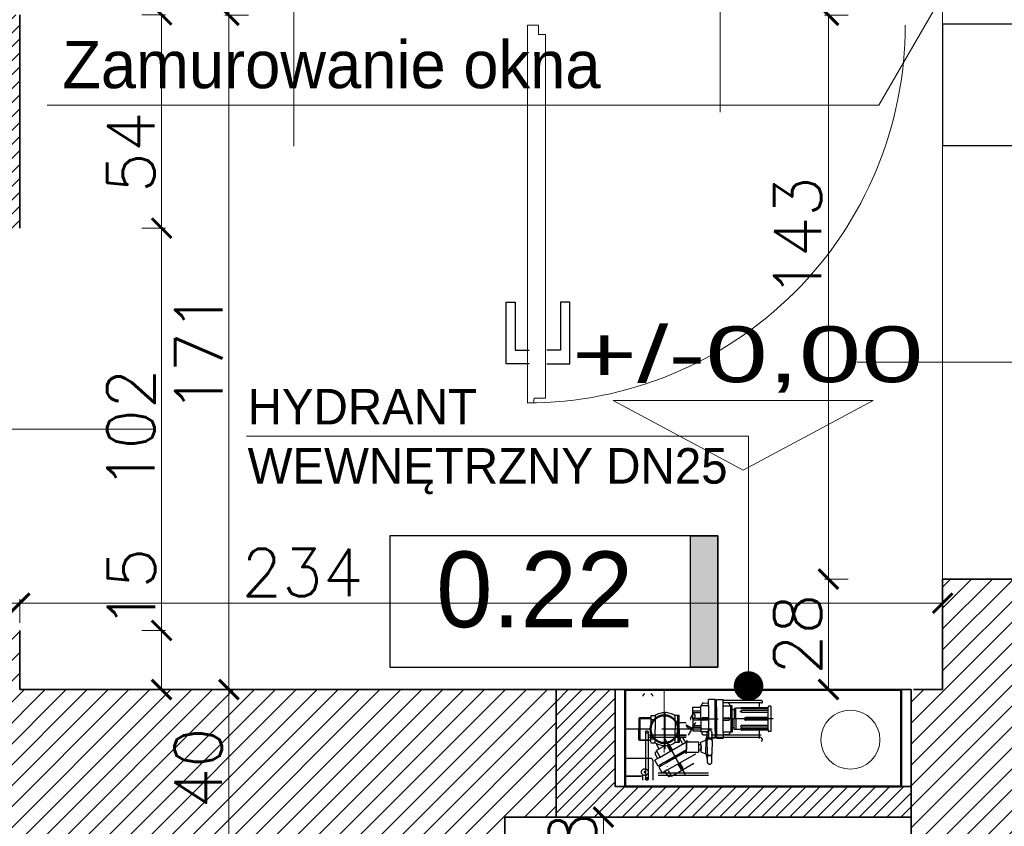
# Model space of a CAD drawing. Header units: millimetres. Extents: x -587 to 33545, y -26688 to 22494.
# Tile 156 of 256: x 9645 to 9895, y 10806 to 11010. Entities that reach past the tile are written whole.
import ezdxf
from ezdxf.lldxf.tags import DXFTag

# ---------------------------------------------------------------- set-up
doc = ezdxf.new("R2010")
doc.units = ezdxf.units.MM
doc.header["$MEASUREMENT"] = 0
doc.linetypes.add('ACAD_ISO10W100', pattern=[18, 12, -3, 0, -3])
doc.linetypes.add('DASHED', pattern=[19.05, 12.7, -6.35])
for name, color, linetype, lineweight in [('A_istniejące ściany', 7, 'Continuous', 35), ('A_opisy', 166, 'Continuous', 15), ('A_projektowane sciany', 5, 'Continuous', 35), ('A_ściany projektowane', 5, 'Continuous', 35), ('k_wyburzenia widoczne', 252, 'PNEUMATIC2', 30), ('l.przekrojowa', 5, 'Continuous', 30), ('l.przerywana', 104, 'ICAD_ISO03W100', 5), ('l.wypełnien', 253, 'Continuous', 5), ('WYMIAROWA', 1, 'Continuous', 20), ('wymiarowanie', 176, 'Continuous', 9)]:
    doc.layers.add(name, color=color, linetype=linetype, lineweight=lineweight)
for name, color, linetype in [('osie', 8, 'ACAD_ISO10W100'), ('stolarka', 1, 'Continuous'), ('tabelki opis', 7, 'Continuous')]:
    doc.layers.add(name, color=color, linetype=linetype)
doc.styles.add('PROFILE', font='GOTHIC.TTF', dxfattribs={"width": 0.8})
doc.styles.add('ROMANS', font='romans')
doc.styles.add('styl2', font='simplex.shx')
tags = doc.linetypes.add('ICAD_ISO03W100', pattern=[30, 12, -18]).pattern_tags.tags
tags[6:7] = [DXFTag(74, 4), DXFTag(75, 0), DXFTag(340, '0'), DXFTag(46, 1.0), DXFTag(50, 0.0), DXFTag(44, 0.0), DXFTag(45, 0.0)]
tags[4:5] = [DXFTag(74, 4), DXFTag(75, 0), DXFTag(340, '0'), DXFTag(46, 1.0), DXFTag(50, 0.0), DXFTag(44, 0.0), DXFTag(45, 0.0)]
doc.linetypes.add('PNEUMATIC2', pattern='A,0.5,-0.25,["//",Standard,S=0.2,R=0,X=-0.1,Y=-0.1],-0.25', length=1)
doc.dimstyles.new('Skala 1-50', dxfattribs={"dimtxt": 12, "dimasz": 5, "dimexe": 1, "dimexo": 1, "dimgap": 1.5, "dimtad": 1, "dimdec": 1, "dimrnd": 0.5, "dimtxsty": 'styl2', "dimblk": 'ARCHTICK', "dimcen": 5, "dimadec": 0, "dimazin": 0, "dimtfac": 1, "dimtdec": 1, "dimtmove": 1, "dimatfit": 3, "dimldrblk": 'ARCHTICK', "dimfxl": 5, "dimfxlon": 1, "dimlwd": -1, "dimlwe": -1, "dimarcsym": 0})
pattern_1 = [(45, (0, 6.0705), (-1.76776695, 1.76776695), [])]

# ---------------------------------------------------------------- blocks, each defined once
blk = doc.blocks.new('_ArchTick')
at = {"color": 0, "linetype": 'ByBlock', "const_width": 0.15}
blk.add_lwpolyline([(-0.5, -0.5), (0.5, 0.5)], dxfattribs=at)
blk = doc.blocks.new('*D5660')
at = {"layer": 'Defpoints', "color": 0}
for p in [(9721.12, 11011.39), (9698.22, 10840.39), (9713.4, 10840.39)]:
    blk.add_point(p, dxfattribs=at)
at = {"layer": 'wymiarowanie', "color": 0}
for p, q in [((9703.22, 11011.39), (9697.22, 11011.39)), ((9698.22, 11011.39), (9698.22, 10840.39)), ((9703.22, 10840.39), (9697.22, 10840.39))]:
    blk.add_line(p, q, dxfattribs=at)
at = {"layer": 'wymiarowanie', "color": 0, "xscale": 5, "yscale": 5, "zscale": 5}
for p, rotation in [((9698.22, 11011.39), 90), ((9698.22, 10840.39), 270)]:
    blk.add_blockref('_ArchTick', p, dxfattribs=dict(at, rotation=rotation))
at = {"layer": 'wymiarowanie', "color": 0, "insert": (9690.57, 10925.89), "char_height": 12, "attachment_point": 5, "rotation": 90, "style": 'styl2'}
blk.add_mtext('171', dxfattribs=at)
blk = doc.blocks.new('*D5887')
at = {"layer": 'Defpoints', "color": 0}
for p in [(9713.4, 10840.39), (9698.22, 10800.59), (9713.4, 10800.59)]:
    blk.add_point(p, dxfattribs=at)
at = {"layer": 'wymiarowanie', "color": 0}
for p, q in [((9703.22, 10840.39), (9697.22, 10840.39)), ((9698.22, 10840.39), (9698.22, 10800.59)), ((9703.22, 10800.59), (9697.22, 10800.59))]:
    blk.add_line(p, q, dxfattribs=at)
at = {"layer": 'wymiarowanie', "color": 0, "xscale": 5, "yscale": 5, "zscale": 5}
for p, rotation in [((9698.22, 10840.39), 90), ((9698.22, 10800.59), 270)]:
    blk.add_blockref('_ArchTick', p, dxfattribs=dict(at, rotation=rotation))
at = {"layer": 'wymiarowanie', "color": 0, "insert": (9690.42, 10820.49), "char_height": 12, "attachment_point": 5, "rotation": 90, "style": 'styl2'}
blk.add_mtext('40', dxfattribs=at)
blk = doc.blocks.new('*D5891')
at = {"layer": 'Defpoints', "color": 0}
for p in [(9698.22, 11023.39), (9711.23, 11023.39), (9711.23, 11011.39)]:
    blk.add_point(p, dxfattribs=at)
at = {"layer": 'wymiarowanie', "color": 0}
for p, q in [((9703.22, 11023.39), (9697.22, 11023.39)), ((9698.22, 11011.39), (9698.22, 11023.39)), ((9703.22, 11011.39), (9697.22, 11011.39))]:
    blk.add_line(p, q, dxfattribs=at)
at = {"layer": 'wymiarowanie', "color": 0, "xscale": 5, "yscale": 5, "zscale": 5}
for p, rotation in [((9698.22, 11023.39), 90), ((9698.22, 11011.39), 270)]:
    blk.add_blockref('_ArchTick', p, dxfattribs=dict(at, rotation=rotation))
at = {"layer": 'wymiarowanie', "color": 0, "insert": (9690.57, 11037.44), "char_height": 12, "attachment_point": 5, "rotation": 90, "style": 'styl2'}
blk.add_mtext('12', dxfattribs=at)
blk = doc.blocks.new('*D5913')
at = {"layer": 'Defpoints', "color": 0}
for p in [(9645.19, 10862.28), (9604.19, 10839.59), (9645.19, 10840.39)]:
    blk.add_point(p, dxfattribs=at)
at = {"layer": 'wymiarowanie', "color": 0}
for p, q in [((9604.19, 10857.28), (9604.19, 10863.28)), ((9604.19, 10862.28), (9645.19, 10862.28)), ((9645.19, 10857.28), (9645.19, 10863.28))]:
    blk.add_line(p, q, dxfattribs=at)
at = {"layer": 'wymiarowanie', "color": 0, "xscale": 5, "yscale": 5, "zscale": 5, "rotation": 180}
blk.add_blockref('_ArchTick', (9604.19, 10862.28), dxfattribs=at)
at = {"layer": 'wymiarowanie', "color": 0, "xscale": 5, "yscale": 5, "zscale": 5}
blk.add_blockref('_ArchTick', (9645.19, 10862.28), dxfattribs=at)
at = {"layer": 'wymiarowanie', "color": 0, "insert": (9624.69, 10869.93), "char_height": 12, "attachment_point": 5, "style": 'styl2'}
blk.add_mtext('41', dxfattribs=at)
blk = doc.blocks.new('*D5914')
at = {"layer": 'Defpoints', "color": 0}
for p in [(9879.19, 10870.19), (9879.19, 10862.28), (9645.19, 10840.39)]:
    blk.add_point(p, dxfattribs=at)
at = {"layer": 'wymiarowanie', "color": 0}
for p, q in [((9879.19, 10867.28), (9879.19, 10861.28)), ((9645.19, 10857.28), (9645.19, 10863.28)), ((9645.19, 10862.28), (9879.19, 10862.28))]:
    blk.add_line(p, q, dxfattribs=at)
at = {"layer": 'wymiarowanie', "color": 0, "xscale": 5, "yscale": 5, "zscale": 5, "rotation": 180}
blk.add_blockref('_ArchTick', (9645.19, 10862.28), dxfattribs=at)
at = {"layer": 'wymiarowanie', "color": 0, "xscale": 5, "yscale": 5, "zscale": 5}
blk.add_blockref('_ArchTick', (9879.19, 10862.28), dxfattribs=at)
at = {"layer": 'wymiarowanie', "color": 0, "insert": (9716.86, 10870.08), "char_height": 12, "attachment_point": 5, "style": 'styl2'}
blk.add_mtext('234', dxfattribs=at)
blk = doc.blocks.new('*D6167')
at = {"layer": 'Defpoints', "color": 0}
for p in [(9879.19, 11011.39), (9850.24, 10868.39), (9879.19, 10868.39)]:
    blk.add_point(p, dxfattribs=at)
at = {"layer": 'wymiarowanie', "color": 0}
for p, q in [((9855.24, 11011.39), (9849.24, 11011.39)), ((9850.24, 11011.39), (9850.24, 10868.39)), ((9855.24, 10868.39), (9849.24, 10868.39))]:
    blk.add_line(p, q, dxfattribs=at)
at = {"layer": 'wymiarowanie', "color": 0, "xscale": 5, "yscale": 5, "zscale": 5}
for p, rotation in [((9850.24, 11011.39), 90), ((9850.24, 10868.39), 270)]:
    blk.add_blockref('_ArchTick', p, dxfattribs=dict(at, rotation=rotation))
at = {"layer": 'wymiarowanie', "color": 0, "insert": (9842.43, 10955.1), "char_height": 12, "attachment_point": 5, "rotation": 90, "style": 'styl2'}
blk.add_mtext('143', dxfattribs=at)
blk = doc.blocks.new('*D6168')
at = {"layer": 'Defpoints', "color": 0}
for p in [(9879.19, 10868.39), (9850.24, 10840.39), (9875.48, 10840.39)]:
    blk.add_point(p, dxfattribs=at)
at = {"layer": 'wymiarowanie', "color": 0}
for p, q in [((9855.24, 10868.39), (9849.24, 10868.39)), ((9850.24, 10868.39), (9850.24, 10840.39)), ((9855.24, 10840.39), (9849.24, 10840.39))]:
    blk.add_line(p, q, dxfattribs=at)
at = {"layer": 'wymiarowanie', "color": 0, "xscale": 5, "yscale": 5, "zscale": 5}
for p, rotation in [((9850.24, 10868.39), 90), ((9850.24, 10840.39), 270)]:
    blk.add_blockref('_ArchTick', p, dxfattribs=dict(at, rotation=rotation))
at = {"layer": 'wymiarowanie', "color": 0, "insert": (9842.43, 10854.39), "char_height": 12, "attachment_point": 5, "rotation": 90, "style": 'styl2'}
blk.add_mtext('28', dxfattribs=at)
blk = doc.blocks.new('*D6169')
at = {"layer": 'Defpoints', "color": 0}
for p in [(9645.19, 11011.5), (9645.19, 10957.39), (9681.17, 10957.39)]:
    blk.add_point(p, dxfattribs=at)
at = {"layer": 'wymiarowanie', "color": 0}
for p, q in [((9676.17, 11011.5), (9682.17, 11011.5)), ((9681.17, 11011.5), (9681.17, 10957.39)), ((9676.17, 10957.39), (9682.17, 10957.39))]:
    blk.add_line(p, q, dxfattribs=at)
at = {"layer": 'wymiarowanie', "color": 0, "xscale": 5, "yscale": 5, "zscale": 5}
for p, rotation in [((9681.17, 11011.5), 90), ((9681.17, 10957.39), 270)]:
    blk.add_blockref('_ArchTick', p, dxfattribs=dict(at, rotation=rotation))
at = {"layer": 'wymiarowanie', "color": 0, "insert": (9673.37, 10976.64), "char_height": 12, "attachment_point": 5, "rotation": 90, "style": 'styl2'}
blk.add_mtext('54', dxfattribs=at)
blk = doc.blocks.new('*D6170')
at = {"layer": 'Defpoints', "color": 0}
for p in [(9645.19, 10957.39), (9645.19, 10855.39), (9681.17, 10855.39)]:
    blk.add_point(p, dxfattribs=at)
at = {"layer": 'wymiarowanie', "color": 0}
for p, q in [((9676.17, 10957.39), (9682.17, 10957.39)), ((9681.17, 10957.39), (9681.17, 10855.39)), ((9676.17, 10855.39), (9682.17, 10855.39))]:
    blk.add_line(p, q, dxfattribs=at)
at = {"layer": 'wymiarowanie', "color": 0, "xscale": 5, "yscale": 5, "zscale": 5}
for p, rotation in [((9681.17, 10957.39), 90), ((9681.17, 10855.39), 270)]:
    blk.add_blockref('_ArchTick', p, dxfattribs=dict(at, rotation=rotation))
at = {"layer": 'wymiarowanie', "color": 0, "insert": (9673.37, 10906.39), "char_height": 12, "attachment_point": 5, "rotation": 90, "style": 'styl2'}
blk.add_mtext('102', dxfattribs=at)
blk = doc.blocks.new('*D6171')
at = {"layer": 'Defpoints', "color": 0}
for p in [(9645.19, 10855.39), (9663.45, 10840.39), (9681.17, 10840.39)]:
    blk.add_point(p, dxfattribs=at)
at = {"layer": 'wymiarowanie', "color": 0}
for p, q in [((9676.17, 10855.39), (9682.17, 10855.39)), ((9681.17, 10855.39), (9681.17, 10840.39)), ((9676.17, 10840.39), (9682.17, 10840.39))]:
    blk.add_line(p, q, dxfattribs=at)
at = {"layer": 'wymiarowanie', "color": 0, "xscale": 5, "yscale": 5, "zscale": 5}
for p, rotation in [((9681.17, 10855.39), 90), ((9681.17, 10840.39), 270)]:
    blk.add_blockref('_ArchTick', p, dxfattribs=dict(at, rotation=rotation))
at = {"layer": 'wymiarowanie', "color": 0, "insert": (9673.52, 10866.03), "char_height": 12, "attachment_point": 5, "rotation": 90, "style": 'styl2'}
blk.add_mtext('15', dxfattribs=at)
blk = doc.blocks.new('*D6180')
at = {"layer": 'Defpoints', "color": 0}
for p in [(9768.19, 10808.06), (9768.19, 10800.06), (9793.17, 10800.06)]:
    blk.add_point(p, dxfattribs=at)
at = {"layer": 'wymiarowanie', "color": 0}
for p, q in [((9788.17, 10808.06), (9794.17, 10808.06)), ((9793.17, 10808.06), (9793.17, 10800.06)), ((9788.17, 10800.06), (9794.17, 10800.06))]:
    blk.add_line(p, q, dxfattribs=at)
at = {"layer": 'wymiarowanie', "color": 0, "xscale": 5, "yscale": 5, "zscale": 5}
for p, rotation in [((9793.17, 10808.06), 90), ((9793.17, 10800.06), 270)]:
    blk.add_blockref('_ArchTick', p, dxfattribs=dict(at, rotation=rotation))
at = {"layer": 'wymiarowanie', "color": 0, "insert": (9785.37, 10804.06), "char_height": 12, "attachment_point": 5, "rotation": 90, "style": 'styl2'}
blk.add_mtext('8', dxfattribs=at)

msp = doc.modelspace()

# ---------------------------------------------------------------- hatches: boundary and pattern name
at = {"layer": 'l.wypełnien'}
h = msp.add_hatch(dxfattribs=at)
h.set_pattern_fill('ANSI31', color=5, scale=20, style=0)
h.set_pattern_definition(pattern_1)
h.paths.add_polyline_path([(9094.19, 10839.59), (9094.19, 11060.39), (9235.19, 11060.39), (9235.19, 11072.39), (9077.19, 11072.39), (9077.19, 11060.39), (9082.19, 11060.39), (9082.19, 10952.59), (9077.19, 10952.59), (9077.19, 10944.59), (9082.19, 10944.59), (9082.19, 10839.59), (9094.19, 10839.59)])
h.paths.add_polyline_path([(9384.19, 10964.59), (9451.64, 10964.59), (9451.64, 10972.59), (9392.19, 10972.59), (9392.19, 11087.59), (9604.19, 11087.59), (9604.19, 11095.59), (9392.19, 11095.59), (9392.19, 11100.59), (9384.19, 11100.59)])
h.paths.add_polyline_path([(9612.19, 11011.5), (9645.19, 11011.5), (9645.19, 10996.39), (9645.19, 10984.39), (9645.19, 10957.39), (9604.19, 10957.39), (9604.19, 10964.59), (9543.64, 10964.59), (9543.64, 10972.59), (9604.19, 10972.59), (9604.19, 11024.5), (9612.19, 11024.5)])
h.paths.add_polyline_path([(8932.19, 11060.39), (8975.19, 11060.39), (8975.19, 11072.39), (8932.19, 11072.39)])
h.paths.add_polyline_path([(8932.19, 10944.59), (8985.19, 10944.59), (8985.19, 10952.59), (8932.19, 10952.59)])
h = msp.add_hatch(dxfattribs=at)
h.set_pattern_fill('ANSI31', color=256, scale=30, style=0)
h.set_pattern_definition([(45, (0, 6.0705), (-2.6516504, 2.6516504), [])])
h.paths.add_polyline_path([(8887.19, 10290.91), (8887.19, 10545.87), (8932.19, 10545.87), (8932.19, 10408.59), (9059.57, 10408.59), (9368.19, 10408.59), (9394.23, 10408.59), (9416.72, 10408.59), (9416.72, 10365.41), (9405.31, 10365.41), (9376.25, 10365.41), (8932.19, 10365.41), (8932.19, 10290.91)])
h.paths.add_polyline_path([(9871.19, 10808.06), (9871.19, 10798.06), (9878.23, 10798.06), (9890.23, 10798.06), (10052.23, 10798.06), (10052.23, 10570.59), (10066.23, 10570.59), (10066.23, 10712.07), (10066.23, 10718), (10066.23, 10718.06), (10066.23, 10734.81), (10066.23, 10771.31), (10066.23, 10782.07), (10066.23, 10788), (10066.23, 10788.06), (10066.23, 10788), (10066.23, 10782.07), (10066.22, 10782.07), (10066.23, 10788), (10066.23, 10788.06), (10066.23, 10798.06), (10125.49, 10798.06), (10125.49, 10814.15), (10125.49, 10826), (10125.49, 10840.39), (10058.81, 10840.39), (9924.19, 10840.39), (9924.19, 10868.39), (9879.19, 10868.39), (9879.19, 10840.39), (9871.19, 10840.39), (9871.19, 10808.06)])
h.paths.add_polyline_path([(9570.47, 10800.59), (9731.23, 10800.59), (9731.23, 10737.59), (9748.23, 10737.59), (9748.23, 10800.06), (9768.19, 10800.06), (9768.19, 10808.06), (9781.19, 10808.06), (9781.19, 10840.39), (9769.78, 10840.39), (9645.19, 10840.39), (9645.19, 10839.59), (9604.19, 10839.59), (9570.47, 10839.59)])
h.paths.add_polyline_path([(9394.23, 10800.59), (9428.47, 10800.59), (9428.47, 10839.59), (9388.19, 10839.59), (9388.19, 10800.59), (9394.23, 10800.59)])
h.paths.add_polyline_path([(9428.47, 10800.59), (9428.47, 10839.59), (9448.47, 10839.59), (9448.47, 10800.59)])
h.paths.add_polyline_path([(9550.47, 10800.59), (9570.47, 10800.59), (9570.47, 10839.59), (9550.47, 10839.59)])
h.paths.add_polyline_path([(9368.19, 10800.59), (9388.19, 10800.59), (9388.19, 10839.59), (9368.19, 10839.59)])
h.paths.add_polyline_path([(9604.19, 10839.59), (9604.19, 10855.39), (9645.19, 10855.39), (9645.19, 10839.59)])
h.paths.add_polyline_path([(9368.19, 10428.59), (9368.19, 10408.59), (9394.23, 10408.59), (9394.23, 10428.59)])
h.paths.add_polyline_path([(9368.19, 10780.59), (9394.23, 10780.59), (9394.23, 10800.59), (9368.19, 10800.59)])
h = msp.add_hatch(dxfattribs=at)
h.set_pattern_fill('ANSI31', color=5, scale=20, style=0)
h.set_pattern_definition(pattern_1)
h.paths.add_polyline_path([(9796.19, 10815.84), (9871.19, 10815.84), (9871.19, 10808.06), (9781.19, 10808.06), (9781.19, 10840.39), (9796.19, 10840.39)])
at = {"layer": 'tabelki opis'}
msp.add_hatch(color=252, dxfattribs=at).paths.add_polyline_path([(9822.21, 10846.08), (9822.21, 10879.35), (9815.25, 10879.35), (9815.25, 10846.08)])

# ---------------------------------------------------------------- linework, layer by layer
at = {"layer": 'A_istniejące ściany', "color": 7}
for points in [[(9879.19, 10868.39), (9879.19, 10840.39)], [(9924.19, 10868.39), (9879.19, 10868.39)], [(9645.19, 10840.39), (9645.19, 10855.39)], [(9769.78, 10840.39), (9645.19, 10840.39)], [(9871.19, 10840.39), (9871.19, 10798.06)], [(9879.19, 10840.39), (9871.78, 10840.39)]]:
    msp.add_lwpolyline(points, dxfattribs=at)
at = {"layer": 'A_istniejące ściany', "color": 7, "ltscale": 15}
for points in [[(9769.78, 10840.39), (9781.19, 10840.39), (9781.19, 10808.06), (9768.19, 10808.06)], [(9768.19, 10800.06), (9768.19, 10808.06)]]:
    msp.add_lwpolyline(points, dxfattribs=at)
at = {"layer": 'A_opisy'}
for p, q in [((9822.8, 10986.78), (9822.8, 11041.78)), ((9714.69, 10978.19), (9714.69, 11033.19)), ((9857.45, 10923.39), (9990.92, 10923.39)), ((9679.27, 10906.39), (9624.27, 10906.39))]:
    msp.add_line(p, q, dxfattribs=at)
at = {"layer": 'A_opisy', "const_width": 3.75}
msp.add_lwpolyline([(9831.85, 10841.28, 1), (9828.1, 10841.28, 1)], format="xyb", close=True, dxfattribs=at)
at = {"layer": 'A_projektowane sciany', "color": 5}
msp.add_line((9645.19, 11011.5), (9645.19, 10957.39), dxfattribs=at)
msp.add_lwpolyline([(9871.19, 10840.39), (9781.19, 10840.39), (9781.19, 10808.06), (9871.19, 10808.06)], close=True, dxfattribs=at)
at = {"layer": 'A_ściany projektowane'}
for q in [(9796.19, 10840.39), (9871.19, 10815.84)]:
    msp.add_line((9796.19, 10815.84), q, dxfattribs=at)
at = {"layer": 'k_wyburzenia widoczne', "ltscale": 15}
for points in [[(9879.19, 11009.12), (9879.19, 10978.39)], [(9924.19, 11009.12), (9879.19, 11009.12)], [(9879.19, 10978.39), (9924.19, 10978.39)]]:
    msp.add_lwpolyline(points, dxfattribs=at)
at = {"layer": 'l.przekrojowa', "color": 7}
for p in [(9796.19, 10840.39), (9871.19, 10815.84)]:
    msp.add_line(p, (9871.19, 10840.39), dxfattribs=at)
at = {"layer": 'l.przerywana', "color": 7, "lineweight": 13, "ltscale": 0.3}
msp.add_lwpolyline([(9879.19, 10868.39), (9879.19, 11240.39)], dxfattribs=at)
at = {"layer": 'osie', "color": 1, "linetype": 'DASHED'}
for p, q in [((9818.52, 10836.96), (9819.79, 10837)), ((9821.49, 10837.84), (9819.79, 10837.84)), ((9819.79, 10836.44), (9819.79, 10837.84)), ((9821.49, 10836.24), (9821.49, 10837.84)), ((9821.85, 10837.84), (9823.55, 10837.84)), ((9821.85, 10835.94), (9821.85, 10837.84)), ((9823.55, 10829.44), (9823.55, 10837.84)), ((9833.21, 10837.59), (9823.55, 10837.59)), ((9824.81, 10836.96), (9823.55, 10837)), ((9833.21, 10836.99), (9823.55, 10836.99)), ((9832.76, 10835.79), (9832.76, 10836.99)), ((9808.79, 10834.54), (9808.79, 10825.36)), ((9815.28, 10833.04), (9816.13, 10834.51)), ((9815.89, 10832.94), (9815.89, 10835.92)), ((9815.89, 10835.92), (9817.89, 10835.92)), ((9815.89, 10835.02), (9817.89, 10835.02)), ((9815.89, 10834.6), (9817.89, 10834.6)), ((9816.01, 10834.29), (9816.28, 10834.13)), ((9817.89, 10832.94), (9817.89, 10836.24)), ((9817.89, 10832.94), (9817.89, 10836.24)), ((9819.59, 10836.24), (9817.89, 10836.24)), ((9817.89, 10835.77), (9817.89, 10835.92)), ((9818.14, 10836.24), (9818.14, 10836.56)), ((9819.79, 10836.44), (9819.79, 10828.04)), ((9821.49, 10829.97), (9821.49, 10836.24)), ((9821.49, 10835.94), (9821.67, 10835.24)), ((9821.85, 10835.94), (9821.67, 10835.24)), ((9821.67, 10835.24), (9821.67, 10830.64)), ((9821.67, 10830.64), (9821.67, 10835.24)), ((9821.85, 10835.92), (9821.85, 10829.64)), ((9823.75, 10836.24), (9825.45, 10836.24)), ((9825.2, 10836.24), (9825.2, 10836.56)), ((9825.8, 10836.29), (9825.45, 10836.29)), ((9825.45, 10832.94), (9825.45, 10836.29)), ((9825.45, 10832.94), (9825.45, 10836.24)), ((9825.45, 10835.77), (9825.45, 10835.92)), ((9825.45, 10832.94), (9825.45, 10835.92)), ((9825.8, 10832.94), (9825.8, 10836.29)), ((9826.35, 10835.22), (9825.8, 10835.22)), ((9826.75, 10835.59), (9826.35, 10835.59)), ((9826.35, 10835.59), (9826.35, 10832.94)), ((9828.04, 10835.64), (9826.75, 10835.64)), ((9826.75, 10832.94), (9826.75, 10835.64)), ((9826.75, 10832.94), (9826.75, 10835.59)), ((9834.95, 10835.49), (9827.96, 10835.49)), ((9834.95, 10835.79), (9828.35, 10835.79)), ((9834.95, 10835.08), (9828.35, 10835.08)), ((9834.95, 10834.61), (9828.35, 10834.61)), ((9834.95, 10830.24), (9834.95, 10835.94)), ((9835.65, 10836.14), (9835.15, 10836.14)), ((9835.65, 10836.14), (9835.65, 10829.74)), ((9802.38, 10833.22), (9802.18, 10833.02)), ((9802.18, 10833.02), (9805.17, 10833.03)), ((9802.18, 10833.02), (9802.19, 10830.33)), ((9805.17, 10833.23), (9802.38, 10833.22)), ((9802.38, 10833.22), (9802.41, 10827.43)), ((9805.17, 10833.83), (9806.28, 10833.84)), ((9805.17, 10833.83), (9805.19, 10830.34)), ((9805.17, 10832.81), (9806.28, 10832.81)), ((9806.28, 10833.84), (9806.29, 10830.34)), ((9811.32, 10833.8), (9811.33, 10830.37)), ((9812.38, 10833.8), (9811.32, 10833.8)), ((9812.04, 10830.37), (9812.02, 10833.8)), ((9812.39, 10830.37), (9812.38, 10833.8)), ((9812.38, 10832.04), (9814.2, 10832.04)), ((9815.72, 10830.59), (9816.57, 10832.06)), ((9816.43, 10833.6), (9815.84, 10832.49)), ((9815.89, 10833.16), (9817.89, 10833.16)), ((9815.89, 10832.94), (9815.89, 10829.96)), ((9815.89, 10832.73), (9817.89, 10832.73)), ((9817.11, 10832.94), (9822.25, 10832.94)), ((9817.89, 10832.94), (9817.89, 10829.96)), ((9817.89, 10832.94), (9817.89, 10829.64)), ((9819.79, 10833.24), (9818.43, 10833.24)), ((9819.79, 10832.64), (9818.46, 10832.65)), ((9836.23, 10832.94), (9821.08, 10832.94)), ((9823.55, 10833.24), (9824.87, 10833.24)), ((9823.55, 10832.64), (9824.9, 10832.65)), ((9825.45, 10832.94), (9825.45, 10829.96)), ((9825.45, 10832.94), (9825.45, 10829.59)), ((9825.45, 10832.94), (9825.45, 10829.64)), ((9825.8, 10832.94), (9825.8, 10829.59)), ((9826.35, 10830.29), (9826.35, 10832.94)), ((9826.75, 10832.94), (9826.75, 10830.24)), ((9826.75, 10832.94), (9826.75, 10830.29)), ((9834.95, 10833.27), (9829.27, 10833.27)), ((9834.95, 10832.62), (9829.27, 10832.62)), ((9805.19, 10830.34), (9798.69, 10830.34)), ((9820.72, 10830.38), (9802.19, 10830.38)), ((9802.2, 10827.63), (9802.19, 10830.33)), ((9803.89, 10829.64), (9803.89, 10817.74)), ((9804.49, 10829.64), (9804.49, 10817.74)), ((9805.19, 10827.04), (9805.19, 10830.34)), ((9806.31, 10826.85), (9806.29, 10830.34)), ((9811.26, 10829.3), (9811.34, 10829.17)), ((9811.35, 10826.94), (9811.33, 10830.37)), ((9812.04, 10830.37), (9812.06, 10826.94)), ((9812.39, 10830.37), (9812.41, 10826.95)), ((9814.05, 10831.55), (9814.33, 10831.39)), ((9814.15, 10831.08), (9815.54, 10830.28)), ((9814.33, 10831.39), (9815.72, 10830.59)), ((9815.54, 10830.28), (9814.69, 10828.81)), ((9815.89, 10831.29), (9817.89, 10831.29)), ((9815.89, 10830.87), (9817.89, 10830.87)), ((9815.89, 10829.96), (9817.89, 10829.96)), ((9817.89, 10830.11), (9817.89, 10829.96)), ((9819.59, 10829.64), (9817.89, 10829.64)), ((9818.14, 10829.64), (9818.14, 10829.33)), ((9819.51, 10825.82), (9819.49, 10829.49)), ((9820.7, 10829.54), (9820.72, 10825.83)), ((9821.49, 10829.94), (9821.67, 10830.64)), ((9821.49, 10829.97), (9821.49, 10829.64)), ((9821.49, 10829.64), (9821.49, 10828.04)), ((9821.85, 10829.94), (9821.67, 10830.64)), ((9821.85, 10829.64), (9821.85, 10828.04)), ((9823.55, 10829.44), (9823.55, 10828.04)), ((9823.75, 10829.64), (9825.45, 10829.64)), ((9825.2, 10829.64), (9825.2, 10829.33)), ((9825.45, 10830.11), (9825.45, 10829.96)), ((9825.8, 10829.59), (9825.45, 10829.59)), ((9826.35, 10830.66), (9825.8, 10830.66)), ((9826.75, 10830.29), (9826.35, 10830.29)), ((9828.04, 10830.24), (9826.75, 10830.24)), ((9834.95, 10830.39), (9827.96, 10830.39)), ((9834.95, 10831.28), (9828.35, 10831.28)), ((9834.95, 10830.81), (9828.35, 10830.81)), ((9834.95, 10830.09), (9828.35, 10830.09)), ((9832.76, 10827.99), (9832.76, 10830.09)), ((9834.95, 10830.24), (9834.95, 10829.94)), ((9835.65, 10829.74), (9835.15, 10829.74)), ((9802.2, 10827.63), (9805.2, 10827.65)), ((9802.41, 10827.43), (9802.2, 10827.63)), ((9805.2, 10827.45), (9802.41, 10827.43)), ((9833.21, 10828.79), (9804.49, 10828.79)), ((9833.21, 10828.19), (9804.49, 10828.19)), ((9805.2, 10827.87), (9806.31, 10827.88)), ((9805.2, 10826.85), (9806.31, 10826.85)), ((9807.41, 10823.17), (9814.69, 10827.37)), ((9808.79, 10827.78), (9811.38, 10823.29)), ((9812.41, 10826.95), (9811.35, 10826.94)), ((9811.94, 10827.98), (9812.07, 10828.06)), ((9812.05, 10828.04), (9812.35, 10828.22)), ((9813.2, 10826.74), (9812.35, 10828.22)), ((9812.4, 10828.71), (9814.21, 10828.72)), ((9812.48, 10828), (9812.75, 10828.16)), ((9813.29, 10828.02), (9813.96, 10826.95)), ((9814.21, 10827.46), (9814.21, 10825.8)), ((9814.21, 10825.8), (9814.21, 10827.11)), ((9814.21, 10827.11), (9817.29, 10827.09)), ((9817.29, 10827.09), (9817.28, 10824.47)), ((9817.92, 10827.02), (9819.12, 10827.52)), ((9817.93, 10825.82), (9817.92, 10827.02)), ((9818.52, 10828.93), (9819.79, 10828.89)), ((9819.12, 10827.52), (9819.49, 10828.78)), ((9819.12, 10827.52), (9819.13, 10825.82)), ((9821.49, 10828.04), (9819.79, 10828.04)), ((9821.85, 10828.04), (9823.55, 10828.04)), ((9824.81, 10828.93), (9823.55, 10828.89)), ((9806.76, 10824.7), (9806.49, 10824.54)), ((9808.81, 10826.17), (9806.64, 10824.92)), ((9807.49, 10823.44), (9806.64, 10824.92)), ((9813.87, 10824.94), (9808.44, 10821.8)), ((9814.05, 10824.62), (9808.62, 10821.49)), ((9813.38, 10824.44), (9809.39, 10822.14)), ((9813.38, 10824.44), (9809.39, 10822.14)), ((9810.18, 10824.77), (9809.51, 10825.94)), ((9810.7, 10825.07), (9810.04, 10826.22)), ((9813.89, 10824.95), (9813.38, 10824.44)), ((9814.07, 10824.64), (9813.38, 10824.44)), ((9813.87, 10824.94), (9814.15, 10825.1)), ((9814.2, 10824.13), (9814.21, 10825.8)), ((9814.21, 10825.8), (9814.2, 10824.49)), ((9814.2, 10824.49), (9817.28, 10824.47)), ((9817.28, 10826.47), (9817.92, 10826.47)), ((9817.28, 10825.13), (9817.92, 10825.13)), ((9817.92, 10826.47), (9817.93, 10825.82)), ((9817.92, 10825.13), (9817.93, 10825.78)), ((9817.93, 10825.78), (9817.92, 10824.57)), ((9817.92, 10824.57), (9819.12, 10824.08)), ((9819.12, 10824.08), (9819.13, 10825.78)), ((9819.51, 10825.77), (9819.49, 10822.11)), ((9820.7, 10822.06), (9820.72, 10825.77)), ((9805.19, 10822.94), (9798.69, 10822.94)), ((9805.69, 10822.44), (9805.69, 10817.44)), ((9807.41, 10823.17), (9806.2, 10822.47)), ((9807.05, 10821), (9806.2, 10822.47)), ((9806.34, 10824.01), (9806.93, 10822.89)), ((9808.44, 10821.8), (9807.05, 10821)), ((9808.33, 10822.74), (9808.3, 10822.74)), ((9808.7, 10821.95), (9809.39, 10822.14)), ((9808.88, 10821.64), (9809.39, 10822.14)), ((9809.29, 10819.91), (9816.57, 10824.11)), ((9813.97, 10818.81), (9811.38, 10823.29)), ((9812.58, 10821.81), (9813.24, 10820.66)), ((9819.12, 10824.08), (9819.49, 10822.81)), ((9803.94, 10819.44), (9803.44, 10819.44)), ((9803.94, 10819.44), (9803.44, 10819.44)), ((9803.45, 10820.41), (9803.5, 10820.22)), ((9803.69, 10819.19), (9803.69, 10819.69)), ((9803.69, 10819.19), (9803.69, 10819.69)), ((9808.62, 10821.49), (9807.23, 10820.69)), ((9807.23, 10820.69), (9808.08, 10819.21)), ((9809.29, 10819.91), (9808.08, 10819.21)), ((9809.48, 10818.56), (9808.81, 10819.64)), ((9809.38, 10820.93), (9809.37, 10820.9)), ((9809.57, 10819.84), (9810.42, 10818.37)), ((9816.13, 10821.67), (9810.42, 10818.37)), ((9812.06, 10821.51), (9812.74, 10820.34)), ((9798.69, 10818.44), (9802.69, 10818.44)), ((9803.19, 10818.44), (9798.69, 10818.44)), ((9803.19, 10817.44), (9803.19, 10818.44)), ((9803.87, 10818.66), (9803.92, 10818.47)), ((9804.44, 10817.74), (9803.94, 10817.74)), ((9804.19, 10817.49), (9804.19, 10817.99)), ((9819.79, 10819.19), (9804.49, 10819.19)), ((9819.79, 10818.59), (9804.49, 10818.59)), ((9810.29, 10818.59), (9810.02, 10818.43))]:
    msp.add_line(p, q, dxfattribs=at)
for centre, radius in [((9804.19, 10829.64), 0.3), ((9803.69, 10819.44), 0.85), ((9804.19, 10817.74), 0.325), ((9804.19, 10817.74), 0.3)]:
    msp.add_circle(centre, radius, dxfattribs=at)
for centre, radius, start, end in [((9803.69, 10838.74), 0.5, 90, 180), ((9805.19, 10838.74), 0.5, 0, 90), ((9818.54, 10836.56), 0.4, 92, 179.7276), ((9824.8, 10836.56), 0.4, 0.2724, 88), ((9833.21, 10837.29), 0.3, 270, 90), ((9808.82, 10829.96), 4.58, 56.8666, 123.6636), ((9819.59, 10836.44), 0.2, 270, 0), ((9823.75, 10836.44), 0.2, 180, 270), ((9828.35, 10835.39), 0.4, 90, 165.5225), ((9835.15, 10835.94), 0.2, 90, 180), ((9815.45, 10832.94), 0.2, 150, 240), ((9816.08, 10833.79), 0.4, 332, 59.7276), ((9818.44, 10832.95), 0.298, 89.6478, 274.8086), ((9824.9, 10832.94), 0.298, 269.6478, 94.8086), ((9829.27, 10832.94), 0.327, 90, 270), ((9818.54, 10829.33), 0.4, 180.2724, 268), ((9820.1, 10829.49), 0.605, 0.2651, 180.2651), ((9819.59, 10829.44), 0.2, 0, 90), ((9823.75, 10829.44), 0.2, 90, 180), ((9824.8, 10829.33), 0.4, 272, 359.7276), ((9828.35, 10830.49), 0.4, 194.4775, 270), ((9835.15, 10829.94), 0.2, 180, 270), ((9808.81, 10830.75), 4.58, 236.8666, 303.6636), ((9811.35, 10828.34), 5.04, 198.2791, 216.9146), ((9812.95, 10827.81), 0.4, 32, 119.7276), ((9813.37, 10826.84), 0.2, 210, 300), ((9820.1, 10828.56), 0.636, 198.2133, 342.3169), ((9820.1, 10827.29), 0.636, 18.2133, 162.3169), ((9833.21, 10827.69), 0.3, 270, 90), ((9806.69, 10824.2), 0.4, 120.2724, 208), ((9809.77, 10826.09), 0.298, 25.1914, 210.3522), ((9805.19, 10822.44), 0.5, 0, 90), ((9807.31, 10823.34), 0.2, 300, 30), ((9820.1, 10823.04), 0.636, 17.6831, 161.7867), ((9820.1, 10822.1), 0.605, 179.7349, 359.7349), ((9820.1, 10824.31), 0.636, 197.6831, 341.7867), ((9809.39, 10819.74), 0.2, 30, 120), ((9813, 10820.49), 0.298, 209.6478, 34.8086), ((9809.82, 10818.78), 0.4, 212, 299.7276)]:
    msp.add_arc(centre, radius, start, end, dxfattribs=at)
at = {"layer": 'osie', "color": 1, "linetype": 'DASHED', "extrusion": (0, 0, -1)}
msp.add_ellipse((9828.35, 10834.84), major_axis=(-0.387, 0), ratio=0.605026, start_param=4.712389, end_param=7.853982, dxfattribs=at)
at = {"layer": 'osie', "color": 1, "linetype": 'DASHED'}
msp.add_ellipse((9828.35, 10831.05), major_axis=(-0.387, 0), ratio=0.605026, start_param=4.712389, end_param=7.853982, dxfattribs=at)
at = {"layer": 'stolarka', "color": 7, "lineweight": 9}
msp.add_lwpolyline([(9776.72, 11008.84), (9773.94, 11008.84), (9773.94, 10913.08), (9775.44, 10913.09), (9775.62, 10914.24), (9778.46, 10914.24), (9778.46, 11006.54), (9776.72, 11006.54), (9776.72, 11008.84)], dxfattribs=at)
at = {"layer": 'stolarka', "color": 7}
for points in [[(9774.32, 10922.99), (9768.52, 10922.99), (9768.52, 10938.66), (9770.84, 10938.66), (9770.84, 10926.47), (9774.32, 10926.47)], [(9778.85, 10922.99), (9784.65, 10922.99), (9784.65, 10938.66), (9782.33, 10938.66), (9782.33, 10926.47), (9778.85, 10926.47)]]:
    msp.add_lwpolyline(points, dxfattribs=at)
at = {"layer": 'stolarka', "color": 7, "linetype": 'ICAD_ISO03W100', "lineweight": 13, "ltscale": 0.3}
msp.add_arc((9773.93, 11008.85), 95.77, 269.9469, 359.9997, dxfattribs=at)
at = {"layer": 'tabelki opis', "color": 7}
msp.add_lwpolyline([(9822.21, 10879.35), (9739.05, 10879.35), (9739.05, 10846.08), (9822.21, 10846.08), (9822.21, 10879.35)], dxfattribs=at)
at = {"layer": 'tabelki opis'}
msp.add_lwpolyline([(9822.21, 10846.08), (9815.25, 10846.08), (9815.25, 10879.35), (9822.21, 10879.35)], close=True, dxfattribs=at)
at = {"layer": 'WYMIAROWA', "color": 1, "lineweight": 50}
for p, q in [((9798.69, 10815.84), (9798.69, 10840.34)), ((9868.69, 10840.34), (9798.69, 10840.34)), ((9868.69, 10815.84), (9868.69, 10840.34)), ((9868.69, 10815.84), (9798.69, 10815.84))]:
    msp.add_line(p, q, dxfattribs=at)
at = {"layer": 'WYMIAROWA', "color": 1}
msp.add_line((9808.62, 10840.34), (9808.62, 10824.4), dxfattribs=at)
msp.add_circle((9855.79, 10827.68), 7.5, dxfattribs=at)
at = {"layer": 'WYMIAROWA', "color": 1, "lineweight": 50}
msp.add_circle((9808.62, 10830.34), 3.5, dxfattribs=at)
at = {"layer": 'wymiarowanie'}
for p, q in [((9863.01, 10988.54), (9900.64, 11053.72)), ((9652.15, 10988.54), (9863.01, 10988.54))]:
    msp.add_line(p, q, dxfattribs=at)
at = {"layer": 'wymiarowanie', "linetype": 'ByBlock'}
msp.add_lwpolyline([(9828.59, 10896), (9861.54, 10913.72), (9795.63, 10913.72)], close=True, dxfattribs=at)
at = {"layer": 'wymiarowanie'}
msp.add_lwpolyline([(9702.72, 10904.61), (9829.97, 10904.61), (9829.97, 10841.28)], dxfattribs=at)

# ---------------------------------------------------------------- texts
at = {"layer": 'tabelki opis', "color": 7, "insert": (9750.78, 10875.4), "char_height": 19.2, "width": 56.7, "attachment_point": 1}
msp.add_mtext('{\\fCentury Gothic|b0|i0|c238|p34;0.22}', dxfattribs=at)
at = {"layer": 'wymiarowanie', "style": 'PROFILE', "width": 1.5}
msp.add_text('+/-0,00', height=14.149, dxfattribs=at).set_placement((9785.17, 10918.33))
at = {"layer": 'wymiarowanie', "color": 6, "linetype": 'Continuous', "insert": (9983.61, 11004.89), "char_height": 12, "width": 327.6277, "attachment_point": 3, "style": 'ROMANS'}
msp.add_mtext('\\pxql;{\\fCentury Gothic|b0|i0|c238|p0;\\C256;Zamurowanie okna \\P }', dxfattribs=at)
at = {"layer": 'wymiarowanie', "insert": (9935.45, 10916.62), "char_height": 9, "width": 232.4726, "attachment_point": 3}
msp.add_mtext('\\pxql;{\\fCentury Gothic|b0|i0|c238|p0;HYDRANT \\PWEWNĘTRZNY DN25} ', dxfattribs=at)

# ---------------------------------------------------------------- dimensions: what is measured, and where the dimension line sits
at = {"layer": 'wymiarowanie'}
for base, p1, p2, picture, middle in [((9698.22, 11023.39), (9711.23, 11011.39), (9711.23, 11023.39), '*D5891', (9698.22, 11037.44)), ((9681.17, 10957.39), (9645.19, 11011.5), (9645.19, 10957.39), '*D6169', (9681.17, 10976.64)), ((9850.24, 10868.39), (9879.19, 11011.39), (9879.19, 10868.39), '*D6167', (9850.24, 10955.1)), ((9681.17, 10840.39), (9645.19, 10855.39), (9663.45, 10840.39), '*D6171', (9681.17, 10866.03)), ((9793.17, 10800.06), (9768.19, 10808.06), (9768.19, 10800.06), '*D6180', (9793.17, 10804.06))]:
    dim = msp.add_linear_dim(base=base, p1=p1, p2=p2, angle=90, dimstyle='Skala 1-50', dxfattribs=at)
    dim.commit()
    dim.dimension.update_dxf_attribs({"geometry": picture, "text_midpoint": middle, "dimtype": 160})
for base, p1, p2, picture, middle in [((9698.22, 10840.39), (9721.12, 11011.39), (9713.4, 10840.39), '*D5660', (9690.57, 10925.89)), ((9681.17, 10855.39), (9645.19, 10957.39), (9645.19, 10855.39), '*D6170', (9673.37, 10906.39)), ((9850.24, 10840.39), (9879.19, 10868.39), (9875.48, 10840.39), '*D6168', (9842.43, 10854.39)), ((9698.22, 10800.59), (9713.4, 10840.39), (9713.4, 10800.59), '*D5887', (9690.42, 10820.49))]:
    dim = msp.add_linear_dim(base=base, p1=p1, p2=p2, angle=90, dimstyle='Skala 1-50', dxfattribs=at)
    dim.commit()
    dim.dimension.update_dxf_attribs({"geometry": picture, "text_midpoint": middle})
dim = msp.add_linear_dim(base=(9645.19, 10862.28), p1=(9604.19, 10839.59), p2=(9645.19, 10840.39), dimstyle='Skala 1-50', dxfattribs=at)
dim.commit()
dim.dimension.update_dxf_attribs({"geometry": '*D5913', "text_midpoint": (9624.69, 10869.93)})
dim = msp.add_linear_dim(base=(9879.19, 10862.28), p1=(9645.19, 10840.39), p2=(9879.19, 10870.19), dimstyle='Skala 1-50', dxfattribs=at)
dim.commit()
dim.dimension.update_dxf_attribs({"geometry": '*D5914', "text_midpoint": (9716.86, 10862.28), "dimtype": 160})

doc.saveas('drawing.dxf')
